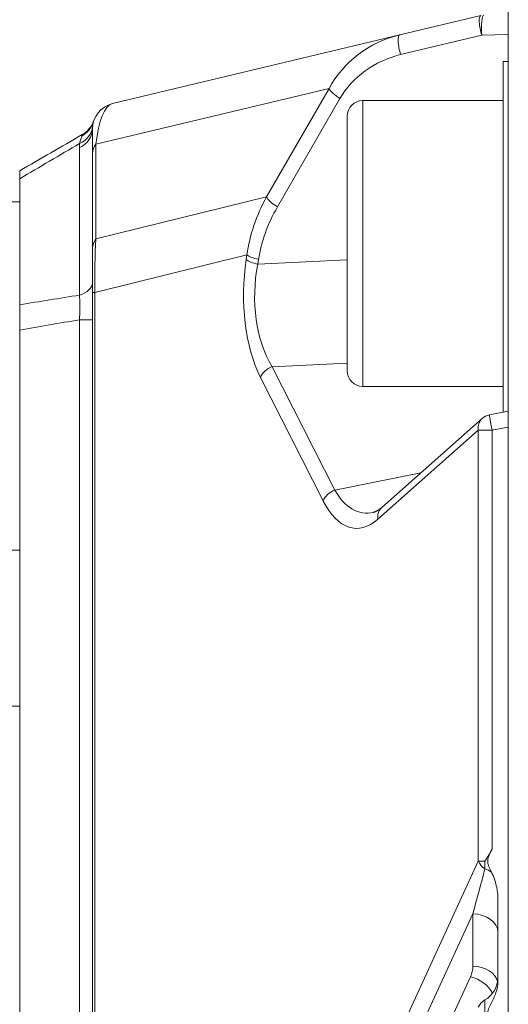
# Model space of a CAD drawing. Header units: millimetres. Extents: x 4 to 836, y 5 to 589.
# Tile 70 of 163: x 509 to 519, y 335 to 354. Entities that reach past the tile are written whole.
import ezdxf

# ---------------------------------------------------------------- set-up
doc = ezdxf.new("R2010")
doc.units = ezdxf.units.MM
doc.layers.add('1', color=7, linetype='Continuous', true_color=0xffffff)

msp = doc.modelspace()

# ---------------------------------------------------------------- linework, layer by layer
at = {"layer": '1', "color": 143, "linetype": 'Continuous', "lineweight": 18}
for p, q in [((518.558, 257.874), (518.558, 355.321)), ((516.469, 353.613), (518.029, 353.986)), ((510.942, 352.29), (516.469, 353.613)), ((518.458, 352.348), (515.758, 352.348)), ((515.458, 350.937), (515.458, 352.048)), ((510.558, 351.335), (510.558, 351.803)), ((510.558, 349.51), (510.558, 351.335)), ((509.158, 350.846), (509.158, 348.421)), ((515.458, 347.148), (515.458, 350.937)), ((510.558, 348.658), (510.558, 349.51)), ((510.558, 264.538), (510.558, 348.658)), ((509.158, 347.93), (509.158, 265.265)), ((515.758, 346.848), (518.458, 346.848)), ((518.558, 346.371), (518.197, 346.3)), ((518.056, 346.231), (516.125, 344.522)), ((518.358, 335.409), (518.358, 336.966))]:
    msp.add_line(p, q, dxfattribs=at)
at = {"layer": '1', "color": 143, "linetype": 'Continuous', "lineweight": 13}
for p, q in [((518.047, 353.605), (516.487, 353.232)), ((518.558, 353.623), (518.047, 353.605)), ((515.111, 352.584), (510.624, 351.51)), ((513.909, 350.499), (515.111, 352.584)), ((515.319, 352.39), (514.117, 350.305)), ((515.758, 351.1), (515.758, 352.348)), ((510.579, 351.945), (510.578, 351.945)), ((510.308, 348.606), (510.308, 351.444)), ((510.624, 351.51), (510.624, 349.686)), ((515.758, 346.848), (515.758, 351.1)), ((510.624, 349.686), (513.909, 350.499)), ((513.531, 349.383), (510.602, 348.658)), ((513.516, 349.289), (513.531, 349.383)), ((513.752, 349.294), (513.738, 349.2)), ((513.738, 349.2), (515.458, 349.284)), ((510.558, 348.658), (510.602, 348.658)), ((510.602, 348.658), (510.602, 264.538)), ((510.308, 265.064), (510.308, 348.132)), ((510.558, 348.132), (510.308, 348.132)), ((515.458, 347.299), (514.014, 347.228)), ((514.014, 347.228), (515.22, 344.854)), ((514.998, 344.645), (513.793, 347.02)), ((517.981, 346.006), (516.05, 344.297)), ((517.981, 346.006), (518.245, 346.006)), ((517.981, 337.715), (517.981, 346.006)), ((518.558, 346.067), (518.245, 346.006)), ((518.245, 346.006), (518.245, 337.944)), ((515.22, 344.854), (516.875, 345.186)), ((513.187, 327.312), (517.981, 337.715)), ((517.981, 337.715), (518.106, 337.715)), ((518.106, 337.566), (518.106, 337.715)), ((517.876, 336.703), (513.45, 327.1)), ((517.876, 335.696), (517.876, 336.703)), ((513.961, 327.093), (517.831, 335.493)), ((518.106, 334.784), (518.106, 335.045))]:
    msp.add_line(p, q, dxfattribs=at)
at = {"layer": '1', "color": 252, "linetype": 'Continuous', "lineweight": 18}
for p, q in [((518.458, 353.098), (518.458, 346.351)), ((518.558, 353.098), (518.458, 353.098))]:
    msp.add_line(p, q, dxfattribs=at)
at = {"layer": '1', "color": 251, "linetype": 'Continuous', "lineweight": 18}
for p, q in [((508.558, 350.398), (509.158, 350.398)), ((508.558, 343.698), (509.158, 343.698))]:
    msp.add_line(p, q, dxfattribs=at)
at = {"layer": '1', "color": 251, "linetype": 'Continuous', "lineweight": 13}
msp.add_line((508.558, 340.698), (509.158, 340.698), dxfattribs=at)
at = {"layer": '1', "color": 143, "linetype": 'Continuous', "lineweight": 18}
for centre, radius, start, end in [((515.758, 352.048), 0.3, 90, 180), ((511.058, 351.803), 0.5, 103.4613, 180), ((510.111, 352.126), 0.5, 300, 341.2044), ((515.758, 347.148), 0.3, 180, 270), ((518.255, 346.006), 0.3, 101.0836, 131.4975), ((517.858, 335.479), 0.5, 299.743, 0), ((518.255, 334.784), 0.3, 119.743, 156.2135)]:
    msp.add_arc(centre, radius, start, end, dxfattribs=at)
at = {"layer": '1', "color": 143, "linetype": 'Continuous', "lineweight": 13}
for centre, major_axis, ratio, start_param, end_param in [((518.099, 353.694), (0.07, -0.292), 0.245457, 3.141593, 4.962569), ((518.099, 353.694), (-0.01, 0.3), 0.192128, 0, 1.864915), ((516.657, 352.115), (1.587, 0.837), 0.824049, 1.269956, 2.26559), ((516.539, 353.321), (-0.07, 0.292), 0.245457, 0, 1.820976), ((516.605, 352.027), (1.364, 0.673), 0.776688, 1.285908, 2.281542), ((515.371, 352.479), (-0.26, 0.15), 0.343286, 0.383781, 1.568229), ((511.058, 350.775), (0.093, -1.518), 0.294415, 3.193124, 4.188758), ((510.058, 351.803), (-0.5, 0), 0.82934, 2.094395, 3.141593), ((510.061, 351.885), (0.498, -0.041), 0.821039, 5.303673, 6.283185), ((510.099, 352.086), (0.48, -0.141), 0.960246, 5.530965, 6.283185), ((511.058, 351.335), (0.5, 0), 0.707107, 2.621057, 3.141593), ((517.065, 349.581), (3.294, 1.694), 0.798055, 2.271213, 2.632512), ((514.169, 350.393), (-0.26, 0.15), 0.343286, 0.383781, 1.568229), ((517.013, 349.492), (3.068, 1.533), 0.774869, 2.277569, 2.638867), ((511.058, 349.51), (0.5, 0), 0.707107, 2.621057, 3.141593), ((511.058, 348.094), (0.107, -3.063), 0.144871, 4.160762, 4.52206), ((513.804, 349.383), (0.296, -0.046), 0.321813, 3.590393, 4.585805), ((514.626, 348.682), (0.053, 2.304), 0.503751, 1.31582, 2.388264), ((513.79, 349.289), (0.296, -0.046), 0.321813, 3.590393, 4.585805), ((514.899, 348.682), (0.099, 2.004), 0.607294, 1.339177, 2.411621), ((510.058, 348.843), (-0.5, 0), 0.547326, 2.094395, 3.141593), ((514.066, 347.02), (0.268, 0.136), 0.708716, 1.409742, 2.520047), ((518.255, 346.006), (-0.058, 0.294), 0.034249, 0.000017, 1.564087), ((518.255, 346.006), (0.199, -0.225), 0.856892, 3.141607, 4.063757), ((515.272, 344.645), (0.268, 0.136), 0.708716, 1.409742, 2.520047), ((516.019, 346.476), (0.245, 2.061), 0.509034, 2.534992, 3.321848), ((515.745, 346.476), (0.132, 2.357), 0.446718, 2.485507, 3.557951), ((516.323, 344.297), (-0.199, 0.225), 0.856892, 0.000014, 0.922165), ((518.255, 337.715), (-0.272, 0.126), 0.680569, 0.595211, 1.326427), ((517.858, 336.854), (0.473, 1.73), 0.031741, 4.633426, 5.145035), ((517.858, 337.317), (0.5, 0), 0.574103, 0.717762, 1.051682), ((517.858, 336.349), (0.5, 0), 0.707107, 0, 1.53589), ((517.376, 335.721), (0.358, -0.367), 0.951819, 0.349719, 0.773054), ((517.858, 335.343), (0.5, 0), 0.707107, 0.160211, 1.53589), ((517.814, 335.139), (0.454, -0.209), 0.680569, 0.689608, 1.838036)]:
    msp.add_ellipse(centre, major_axis=major_axis, ratio=ratio, start_param=start_param, end_param=end_param, dxfattribs=at)
at = {"layer": '1', "color": 143, "linetype": 'Continuous', "lineweight": 18}
for points, knots in [([(510.579, 351.945), (510.57, 351.916), (510.559, 351.888), (510.538, 351.848), (510.53, 351.835), (510.513, 351.81), (510.505, 351.798), (510.476, 351.762), (510.455, 351.741), (510.421, 351.711), (510.408, 351.702), (510.389, 351.689), (510.383, 351.685), (510.373, 351.679), (510.368, 351.676), (510.363, 351.672), (510.36, 351.671), (510.359, 351.67), (510.358, 351.67), (510.358, 351.669), (510.357, 351.669), (510.357, 351.669), (510.357, 351.669), (510.357, 351.669), (510.357, 351.669), (510.357, 351.669)], [0, 0, 0, 0, 0.25, 0.25, 0.375, 0.375, 0.5, 0.5, 0.75, 0.75, 0.875, 0.875, 0.9375, 0.9375, 0.96875, 0.984375, 0.992188, 0.992188, 0.996094, 0.996094, 0.998047, 0.998047, 0.999023, 0.999023, 1, 1, 1, 1]), ([(509.158, 350.846), (509.158, 350.87), (509.158, 350.914), (509.158, 350.946), (509.158, 350.965), (509.158, 350.971), (509.158, 350.981), (509.158, 350.985), (509.158, 350.995), (509.158, 350.998), (509.158, 350.998)], [0, 0, 0, 0, 0.25, 0.5, 0.5, 0.625, 0.625, 0.75, 0.75, 1, 1, 1, 1]), ([(509.158, 347.93), (509.158, 347.974), (509.158, 348.06), (509.158, 348.145), (509.158, 348.207), (509.158, 348.228), (509.158, 348.268), (509.158, 348.288), (509.158, 348.347), (509.158, 348.385), (509.158, 348.421)], [0, 0, 0, 0, 0.25, 0.5, 0.5, 0.625, 0.625, 0.75, 0.75, 1, 1, 1, 1]), ([(518.106, 337.715), (518.109, 337.72), (518.112, 337.724), (518.118, 337.733), (518.128, 337.747), (518.137, 337.761), (518.155, 337.789), (518.167, 337.807), (518.202, 337.865), (518.224, 337.904), (518.245, 337.944)], [0, 0, 0, 0, 0.0625, 0.0625, 0.125, 0.25, 0.25, 0.5, 0.5, 1, 1, 1, 1]), ([(518.245, 337.944), (518.236, 337.927), (518.227, 337.91), (518.209, 337.875), (518.2, 337.858), (518.185, 337.822), (518.178, 337.804), (518.169, 337.776), (518.167, 337.767), (518.163, 337.747), (518.162, 337.737), (518.16, 337.708), (518.162, 337.688), (518.168, 337.659), (518.171, 337.649), (518.177, 337.63), (518.18, 337.621), (518.191, 337.594), (518.199, 337.576), (518.217, 337.54), (518.226, 337.523), (518.235, 337.505)], [0, 0, 0, 0, 0.125, 0.125, 0.25, 0.25, 0.375, 0.375, 0.4375, 0.4375, 0.5, 0.5, 0.625, 0.625, 0.6875, 0.6875, 0.75, 0.75, 0.875, 0.875, 1, 1, 1, 1]), ([(518.235, 337.505), (518.256, 337.464), (518.274, 337.421), (518.305, 337.334), (518.317, 337.289), (518.333, 337.221), (518.337, 337.198), (518.345, 337.152), (518.348, 337.129), (518.356, 337.06), (518.358, 337.013), (518.358, 336.966)], [0, 0, 0, 0, 0.25, 0.25, 0.5, 0.5, 0.625, 0.625, 0.75, 0.75, 1, 1, 1, 1]), ([(518.358, 335.409), (518.358, 335.332), (518.344, 335.258), (518.308, 335.15), (518.293, 335.115), (518.261, 335.046), (518.244, 335.012), (518.218, 334.961), (518.209, 334.945), (518.193, 334.91), (518.185, 334.893), (518.173, 334.857), (518.167, 334.839), (518.163, 334.811), (518.162, 334.802), (518.161, 334.783), (518.161, 334.773), (518.163, 334.755), (518.164, 334.745), (518.168, 334.727), (518.171, 334.718), (518.179, 334.691), (518.186, 334.673), (518.202, 334.639), (518.21, 334.622), (518.227, 334.589), (518.236, 334.572), (518.245, 334.555)], [0, 0, 0, 0, 0.25, 0.25, 0.375, 0.375, 0.5, 0.5, 0.5625, 0.5625, 0.625, 0.625, 0.6875, 0.6875, 0.71875, 0.71875, 0.75, 0.75, 0.78125, 0.78125, 0.8125, 0.8125, 0.875, 0.875, 0.9375, 0.9375, 1, 1, 1, 1])]:
    msp.add_open_spline(points, degree=3, knots=knots, dxfattribs=at)
for points, degree in [([(510.579, 351.945), (510.579, 351.945), (510.579, 351.945), (510.579, 351.945)], 3), ([(509.158, 350.998), (509.559, 351.229), (509.96, 351.461), (510.361, 351.693)], 3), ([(516.125, 344.522), (516.022, 344.434), (515.959, 344.427)], 2)]:
    msp.add_open_spline(points, degree=degree, dxfattribs=at)
at = {"layer": '1', "color": 143, "linetype": 'Continuous', "lineweight": 13}
for points, knots in [([(510.311, 351.523), (510.318, 351.554), (510.327, 351.583), (510.343, 351.632), (510.351, 351.653), (510.356, 351.668)], [0, 0, 0, 0, 0.5, 0.5, 1, 1, 1, 1]), ([(510.357, 351.669), (510.36, 351.678), (510.362, 351.684), (510.364, 351.69), (510.364, 351.692), (510.363, 351.693), (510.362, 351.693), (510.361, 351.693)], [0, 0, 0, 0, 0.5, 0.5, 0.75, 0.75, 1, 1, 1, 1]), ([(510.308, 348.132), (510.311, 348.174), (510.313, 348.216), (510.315, 348.299), (510.316, 348.34), (510.316, 348.421), (510.315, 348.461), (510.313, 348.536), (510.311, 348.572), (510.308, 348.606)], [0, 0, 0, 0, 0.25, 0.25, 0.5, 0.5, 0.75, 0.75, 1, 1, 1, 1])]:
    msp.add_open_spline(points, degree=3, knots=knots, dxfattribs=at)
for points in [[(510.356, 351.668), (510.356, 351.668), (510.357, 351.669), (510.357, 351.669)], [(510.311, 351.523), (509.927, 351.297), (509.542, 351.071), (509.158, 350.846)], [(510.308, 351.444), (510.308, 351.47), (510.309, 351.496), (510.311, 351.523)], [(509.158, 348.421), (509.541, 348.484), (509.925, 348.545), (510.308, 348.606)], [(510.308, 348.132), (509.925, 348.066), (509.541, 347.999), (509.158, 347.93)]]:
    msp.add_open_spline(points, degree=3, dxfattribs=at)

doc.saveas('drawing.dxf')
